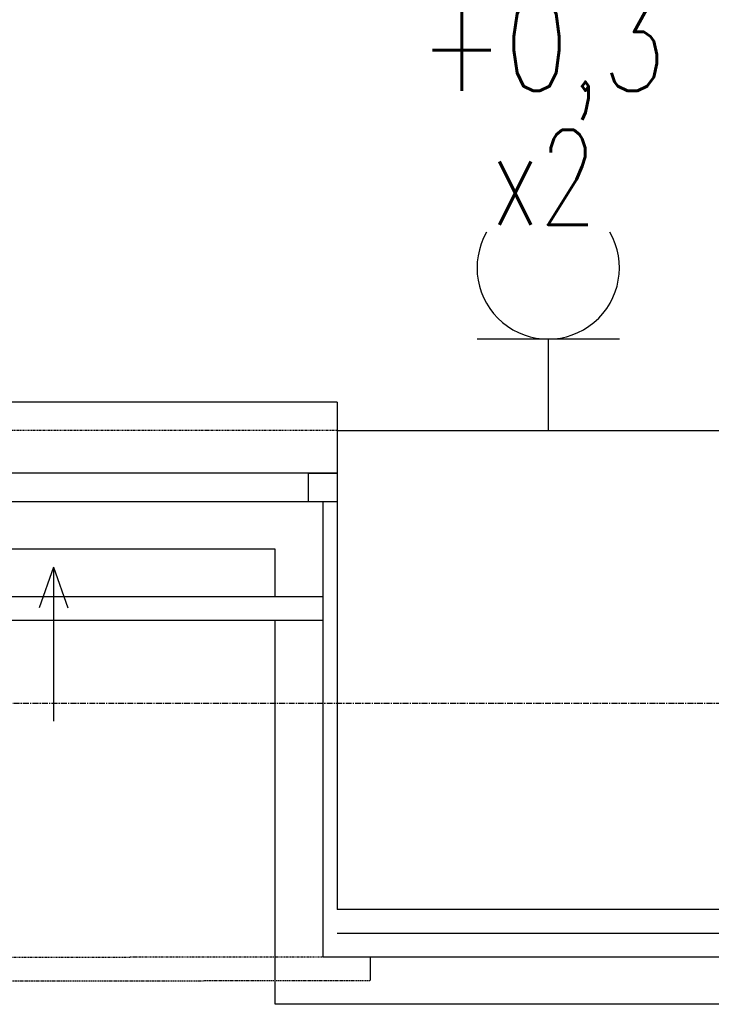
# Model space of a CAD drawing. Header units: inches. Extents: x -145354 to -97635, y 38777 to 78670.
# Tile 86 of 231: x -140913 to -140767, y 50461 to 50668. Entities that reach past the tile are written whole.
import ezdxf
from ezdxf.enums import TextEntityAlignment as Align

# ---------------------------------------------------------------- set-up
doc = ezdxf.new("R2010")
doc.units = ezdxf.units.IN
doc.header["$MEASUREMENT"] = 0
for name, pattern in [('CENTER', [2, 1.25, -0.25, 0.25, -0.25]), ('DASHDOT', [1, 0.5, -0.25, 0, -0.25]), ('DASHED2', [0.375, 0.25, -0.125])]:
    doc.linetypes.add(name, pattern=pattern)
doc.layers.get('0').update_dxf_attribs({"color": 101})
for name, color, linetype in [('cokół_widok', 255, 'Continuous'), ('E35', 6, 'Continuous'), ('E50', 3, 'Continuous'), ('Ele-balustrada', 64, 'Continuous'), ('Ins-went-opis', 141, 'Continuous'), ('Okn---okna', 5, 'Continuous'), ('Os-osie glowne', 8, 'CENTER'), ('Sc-cegla pelna', 32, 'Continuous'), ('Sc-izolacja term-obrys', 132, 'Continuous'), ('Sc-izolacja term-styropian', 151, 'STYROPIAN-KA'), ('Sc-nadproza kon', 5, 'DASHED2'), ('W-idok', 9, 'Continuous')]:
    doc.layers.add(name, color=color, linetype=linetype)
doc.styles.add('ROMANS', font='romans', dxfattribs={"width": 0.85})
doc.linetypes.add('BATTING', pattern='A,0.0001,-0.1,[134,ltypeshp.shx,S=0.1,R=0,X=-0.1,Y=0],-0.2,[134,ltypeshp.shx,S=0.1,R=180,X=0.1,Y=0],-0.1', length=0.4001)
doc.linetypes.add('STYROPIAN-KA', pattern='A,0.0001,-0.1,[135,ltypeshp.shx,S=0.1,R=0,X=-0.1,Y=0],0,[135,ltypeshp.shx,S=0.1,R=180,X=0.1,Y=0],-0.1', length=0.2001)

# ---------------------------------------------------------------- blocks, each defined once
blk = doc.blocks.new('g2')
at = {"layer": 'E35'}
blk.add_line((15, 19.27), (-15, 19.27), dxfattribs=at)
blk.add_arc((0, 34.27), 15, 150, 30, dxfattribs=at)
at = {"layer": 'E50'}
blk.add_line((0, 19.27), (0, 0), dxfattribs=at)
blk = doc.blocks.new('0630_STRZAŁKA')
at = {"ltscale": 0.5}
for points in [[(0, 0), (-3.03, -8.56)], [(0, 0), (0, -32.43)], [(0, 0), (3.03, -8.56)]]:
    blk.add_lwpolyline(points, dxfattribs=at)

msp = doc.modelspace()

# ---------------------------------------------------------------- linework, layer by layer
at = {"layer": 'cokół_widok'}
for points in [[(-140859.3, 50546.72), (-140859.3, 50556.72), (-141161.73, 50556.72), (-141161.67, 50546.72)], [(-140744.3, 50541.72), (-140744.3, 50460.88), (-140859.3, 50460.88), (-140859.3, 50541.72)]]:
    msp.add_lwpolyline(points, dxfattribs=at)
at = {"layer": 'Ele-balustrada'}
for p, q in [((-140849.3, 50546.72), (-141171.67, 50546.72)), ((-140849.3, 50541.72), (-141171.67, 50541.72))]:
    msp.add_line(p, q, dxfattribs=at)
at = {"layer": 'Okn---okna'}
for points in [[(-140846.3, 50572.72), (-141170.29, 50572.72)], [(-140846.3, 50572.72), (-140846.3, 50566.72), (-140852.3, 50566.72), (-140852.3, 50572.72), (-140846.3, 50572.72)], [(-140846.3, 50566.72), (-141170.29, 50566.72)]]:
    msp.add_lwpolyline(points, dxfattribs=at)
at = {"layer": 'Os-osie glowne'}
msp.add_line((-143318.47, 50524.29), (-138010.68, 50524.29), dxfattribs=at)
at = {"layer": 'Sc-cegla pelna'}
for p, q in [((-140846.3, 50581.72), (-140757.3, 50581.72)), ((-140846.3, 50581.71), (-140846.3, 50480.87)), ((-140846.3, 50480.88), (-140757.3, 50480.88))]:
    msp.add_line(p, q, dxfattribs=at)
at = {"layer": 'Sc-izolacja term-obrys'}
for p, q in [((-140849.3, 50566.72), (-140849.3, 50470.88)), ((-140849.3, 50470.88), (-140754.3, 50470.88))]:
    msp.add_line(p, q, dxfattribs=at)
at = {"layer": 'Sc-izolacja term-styropian', "linetype": 'BATTING', "ltscale": 0.25}
msp.add_line((-140846.3, 50475.88), (-140757.3, 50475.88), dxfattribs=at)
at = {"layer": 'Sc-nadproza kon', "linetype": 'DASHDOT', "ltscale": 0.5}
for p, q in [((-140846.3, 50581.72), (-141174.86, 50581.72)), ((-141171.25, 50470.56), (-140849.3, 50470.88))]:
    msp.add_line(p, q, dxfattribs=at)
at = {"layer": 'W-idok'}
for q in [(-141174.95, 50587.72), (-140846.3, 50581.71)]:
    msp.add_line((-140846.3, 50587.72), q, dxfattribs=at)
at = {"layer": 'W-idok', "linetype": 'DASHED2', "ltscale": 40}
msp.add_line((-140839.3, 50470.88), (-140839.3, 50465.89), dxfattribs=at)
at = {"layer": 'W-idok', "linetype": 'DASHED2'}
msp.add_line((-141181.25, 50465.55), (-140839.3, 50465.89), dxfattribs=at)

# ---------------------------------------------------------------- block references
at = {"layer": 'E35'}
msp.add_blockref('g2', (-140801.8, 50581.72), dxfattribs=at)
at = {"layer": 'Ins-went-opis', "xscale": -1}
msp.add_blockref('0630_STRZAŁKA', (-140906.05, 50552.93), dxfattribs=at)

# ---------------------------------------------------------------- texts
at = {"layer": 'E35', "style": 'ROMANS'}
for s, width, p in [('+0,3', 0.8, (-140802.89, 50660.23)), ('x2', 0.7, (-140802.73, 50635.05))]:
    msp.add_text(s, height=20, rotation=360, dxfattribs=dict(at, width=width)).set_placement(p, align=Align.MIDDLE)

doc.saveas('drawing.dxf')
